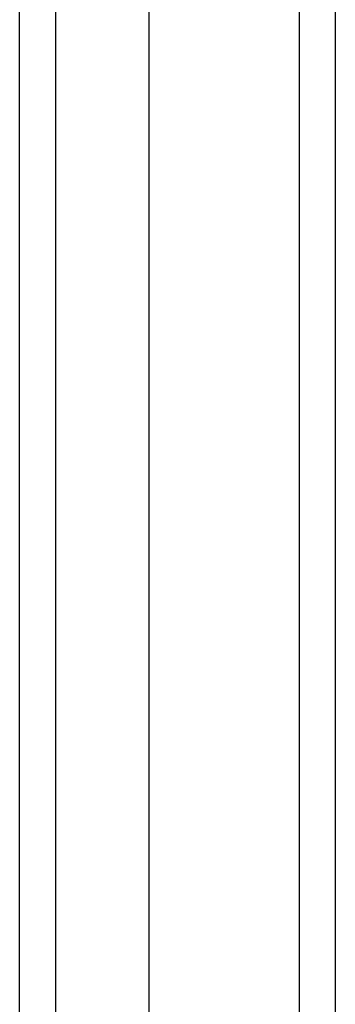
# Model space of a CAD drawing. Header units: inches. Extents: x 17 to 237, y 17 to 149.
# Tile 51 of 115: x 140.97 to 141.836, y 86.27 to 88.97. Entities that reach past the tile are written whole.
import ezdxf

# ---------------------------------------------------------------- set-up
doc = ezdxf.new("R2010")
doc.units = ezdxf.units.IN
doc.header["$MEASUREMENT"] = 0
doc.layers.add('Visible Edges(ANSI)', color=7, linetype='Continuous', lineweight=25)
doc.layers.add('Visible Tangent Edges(ANSI)', color=7, linetype='Continuous', lineweight=25)

msp = doc.modelspace()

# ---------------------------------------------------------------- linework, layer by layer
at = {"layer": 'Visible Edges(ANSI)'}
for p, q in [((141.8357, 63.2652), (141.8357, 105.0672)), ((140.9695, 64.0633), (140.9695, 104.2691)), ((141.3239, 104.2691), (141.3239, 64.0633))]:
    msp.add_line(p, q, dxfattribs=at)
at = {"layer": 'Visible Tangent Edges(ANSI)'}
for p, q in [((141.7367, 105.0672), (141.7367, 63.2652)), ((141.0685, 63.9333), (141.0685, 104.3991))]:
    msp.add_line(p, q, dxfattribs=at)

doc.saveas('drawing.dxf')
